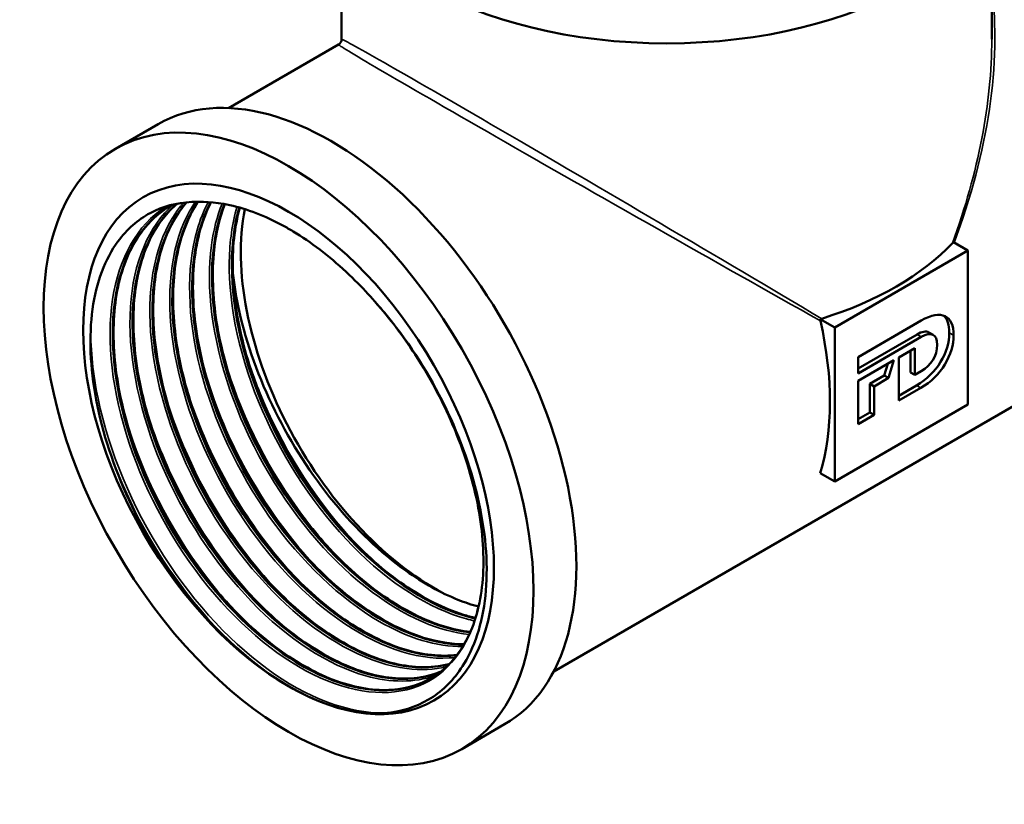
# Model space of a CAD drawing. Header units: millimetres. Extents: x 0 to 775, y -69 to 420.
# Tile 3 of 7: x 162 to 243, y 120 to 184. Entities that reach past the tile are written whole.
import ezdxf

# ---------------------------------------------------------------- set-up
doc = ezdxf.new("R2010")
doc.units = ezdxf.units.MM
doc.layers.add('Видимые тонкие (ГОСТ)', color=7, linetype='Continuous', lineweight=35)
doc.layers.add('Видимый контур (ГОСТ)', color=7, linetype='Continuous', lineweight=50)

msp = doc.modelspace()

# ---------------------------------------------------------------- linework, layer by layer
at = {"layer": 'Видимые тонкие (ГОСТ)'}
for p, q in [((236.4348, 157.9771), (236.0813, 158.1812)), ((239.0901, 158.1064), (238.7366, 158.3105)), ((236.3873, 153.7682), (236.0337, 153.9723))]:
    msp.add_line(p, q, dxfattribs=at)
for major_axis, ratio, start_param, end_param in [((19.3544, 32.9161), 0.5719801, 5.0080658, 5.6480911), ((-26.7497, 15.734), 0.0080179, 4.2200912, 6.2879013), ((18.829, 33.2195), 0.5719801, 4.9962288, 5.4932426), ((27.0009, -15.2989), 0.0080179, 3.1368766, 5.2046868)]:
    msp.add_ellipse((215.484, 166.7176), major_axis=major_axis, ratio=ratio, start_param=start_param, end_param=end_param, dxfattribs=at)
for points, knots in [([(192.2538, 159.9776), (195.1027, 156.5316), (197.4348, 152.3674), (198.8438, 148.2331), (200.2527, 144.0993), (200.7322, 140.0148), (200.2064, 136.7137), (199.6807, 133.4129), (198.1525, 130.9107), (195.9038, 129.659), (193.6552, 128.4073), (190.6971, 128.4117), (187.5662, 129.6769), (184.4355, 130.942), (181.1469, 133.462), (178.2962, 136.793), (175.4456, 140.1238), (173.0463, 144.2502), (171.5353, 148.4422), (170.0244, 152.634), (169.409, 156.872), (169.8082, 160.4065), (170.2074, 163.9408), (171.6195, 166.7554), (173.8022, 168.3543), (173.9777, 168.4829), (174.1582, 168.6036), (174.3432, 168.7163)], [0.5233568, 0.5233568, 0.5233568, 0.5233568, 1.1372971, 1.1372971, 1.1372971, 1.7511844, 1.7511844, 1.7511844, 2.3650194, 2.3650194, 2.3650194, 2.9788029, 2.9788029, 2.9788029, 3.5925355, 3.5925355, 3.5925355, 4.2062181, 4.2062181, 4.2062181, 4.8198512, 4.8198512, 4.8198512, 5.4334357, 5.4334357, 5.4334357, 5.482775, 5.482775, 5.482775, 5.482775]), ([(196.405, 130.1021), (194.7426, 129.5275), (192.7996, 129.5167), (190.7319, 130.0957), (187.6526, 130.9579), (184.3116, 133.1242), (181.3206, 136.2096), (178.3304, 139.2942), (175.7044, 143.2829), (173.9253, 147.4629), (172.1466, 151.6418), (171.2229, 155.9922), (171.3302, 159.7365), (171.4374, 163.4798), (172.5748, 166.5997), (174.5472, 168.5406), (174.6612, 168.6527), (174.7779, 168.7608), (174.8972, 168.865)], [8.7463973, 8.7463973, 8.7463973, 8.7463973, 9.1608954, 9.1608954, 9.1608954, 9.7781571, 9.7781571, 9.7781571, 10.3952437, 10.3952437, 10.3952437, 11.0121584, 11.0121584, 11.0121584, 11.6289042, 11.6289042, 11.6289042, 11.664535, 11.664535, 11.664535, 11.664535]), ([(197.3446, 130.8418), (196.341, 130.5956), (195.2504, 130.5397), (194.1006, 130.6846), (191.1506, 131.0563), (187.8251, 132.7482), (184.7298, 135.4623), (181.6353, 138.1758), (178.7858, 141.8984), (176.7016, 145.9684), (174.6179, 150.0375), (173.3091, 154.4349), (173.0194, 158.3783), (172.7298, 162.3208), (173.4603, 165.7911), (175.0897, 168.1733), (175.2928, 168.4703), (175.5098, 168.7502), (175.7399, 169.0126)], [15.0860453, 15.0860453, 15.0860453, 15.0860453, 15.3260012, 15.3260012, 15.3260012, 15.9416491, 15.9416491, 15.9416491, 16.5571522, 16.5571522, 16.5571522, 17.1725134, 17.1725134, 17.1725134, 17.7877356, 17.7877356, 17.7877356, 17.864441, 17.864441, 17.864441, 17.864441]), ([(198.0727, 131.6134), (197.9128, 131.5933), (197.751, 131.5778), (197.5875, 131.567), (194.8297, 131.3845), (191.5752, 132.5202), (188.4148, 134.7768), (185.2549, 137.033), (182.2041, 140.3994), (179.8164, 144.2803), (177.4291, 148.1606), (175.7161, 152.5374), (174.9926, 156.635), (174.2692, 160.7319), (174.5386, 164.5308), (175.7622, 167.3595), (176.0313, 167.9818), (176.3464, 168.5565), (176.7034, 169.0801)], [21.4398777, 21.4398777, 21.4398777, 21.4398777, 21.4763168, 21.4763168, 21.4763168, 22.090649, 22.090649, 22.090649, 22.7048658, 22.7048658, 22.7048658, 23.31897, 23.31897, 23.31897, 23.9329646, 23.9329646, 23.9329646, 24.0680334, 24.0680334, 24.0680334, 24.0680334]), ([(198.6947, 132.4957), (196.58, 132.4852), (194.2105, 133.1922), (191.8278, 134.5711), (188.6376, 136.4174), (185.4392, 139.4594), (182.8184, 143.1549), (180.199, 146.8483), (178.1693, 151.1771), (177.104, 155.3679), (176.0392, 159.5565), (175.9431, 163.5876), (176.8425, 166.7423), (177.0812, 167.5794), (177.3897, 168.3538), (177.7619, 169.0579)], [27.7981346, 27.7981346, 27.7981346, 27.7981346, 28.259001, 28.259001, 28.259001, 28.8760864, 28.8760864, 28.8760864, 29.4928309, 29.4928309, 29.4928309, 30.1092466, 30.1092466, 30.1092466, 30.2728233, 30.2728233, 30.2728233, 30.2728233]), ([(199.229, 133.4963), (198.0096, 133.6222), (196.7244, 133.9673), (195.4128, 134.5307), (192.2693, 135.881), (188.989, 138.4795), (186.1673, 141.8676), (183.3465, 145.2545), (180.9972, 149.4148), (179.548, 153.6119), (178.0993, 157.8075), (177.5571, 162.0204), (178.0274, 165.5051), (178.195, 166.7467), (178.4909, 167.8938), (178.9036, 168.9245)], [34.1596778, 34.1596778, 34.1596778, 34.1596778, 34.4159594, 34.4159594, 34.4159594, 35.030175, 35.030175, 35.030175, 35.6441686, 35.6441686, 35.6441686, 36.2579515, 36.2579515, 36.2579515, 36.4766509, 36.4766509, 36.4766509, 36.4766509]), ([(199.6781, 134.6231), (199.4626, 134.6688), (199.2455, 134.7211), (199.0269, 134.78), (195.9698, 135.6044), (192.6455, 137.7218), (189.6568, 140.7597), (186.6702, 143.7955), (184.0329, 147.7364), (182.2246, 151.8854), (180.4045, 156.0617), (179.4335, 160.4292), (179.4966, 164.2052), (179.5235, 165.8165), (179.7387, 167.3168), (180.1276, 168.6621)], [40.5246765, 40.5246765, 40.5246765, 40.5246765, 40.5685966, 40.5685966, 40.5685966, 41.1828175, 41.1828175, 41.1828175, 41.796605, 41.796605, 41.796605, 42.4144348, 42.4144348, 42.4144348, 42.6780737, 42.6780737, 42.6780737, 42.6780737]), ([(192.814, 127.0859), (189.9373, 126.844), (186.5383, 127.9596), (183.2143, 130.2448), (179.8905, 132.5298), (176.6564, 135.9746), (174.0805, 139.9882), (171.5048, 144.0015), (169.5988, 148.5662), (168.7011, 152.898), (168.2881, 154.8905), (168.0894, 156.8298), (168.1039, 158.6476)], [2.6156521, 2.6156521, 2.6156521, 2.6156521, 3.2198195, 3.2198195, 3.2198195, 3.8239355, 3.8239355, 3.8239355, 4.4280009, 4.4280009, 4.4280009, 4.7058596, 4.7058596, 4.7058596, 4.7058596]), ([(190.2468, 140.6075), (189.9696, 140.892), (189.6951, 141.1837), (189.4238, 141.4823), (186.3657, 144.8494), (183.729, 149.0857), (181.9785, 153.4646), (181.4874, 154.693), (181.0667, 155.9312), (180.7198, 157.162)], [47.47560943, 47.47560943, 47.47560943, 47.47560943, 47.52916653, 47.52916653, 47.52916653, 48.13295543, 48.13295543, 48.13295543, 48.30234365, 48.30234365, 48.30234365, 48.30234365]), ([(188.6139, 139.6683), (187.3785, 140.9362), (186.1973, 142.3435), (185.1067, 143.8569), (182.419, 147.5866), (180.2926, 151.9449), (179.0818, 156.2192)], [41.19242412, 41.19242412, 41.19242412, 41.19242412, 41.43106353, 41.43106353, 41.43106353, 42.01915834, 42.01915834, 42.01915834, 42.01915834]), ([(186.9793, 138.722), (184.592, 141.1806), (182.4101, 144.1664), (180.6721, 147.3875), (179.2977, 149.9346), (178.2046, 152.622), (177.4522, 155.2754)], [34.90923882, 34.90923882, 34.90923882, 34.90923882, 35.37090565, 35.37090565, 35.37090565, 35.73597303, 35.73597303, 35.73597303, 35.73597303]), ([(185.3436, 137.7766), (185.0918, 138.0349), (184.8423, 138.2992), (184.5955, 138.5693), (181.3989, 142.0667), (178.6577, 146.5168), (176.8952, 151.0925), (176.4801, 152.1701), (176.1197, 153.2535), (175.8161, 154.3311)], [28.62605351, 28.62605351, 28.62605351, 28.62605351, 28.67469043, 28.67469043, 28.67469043, 29.30446688, 29.30446688, 29.30446688, 29.45278772, 29.45278772, 29.45278772, 29.45278772]), ([(183.711, 136.8376), (182.2132, 138.3763), (180.795, 140.1197), (179.5199, 142.0052), (177.1525, 145.5061), (175.288, 149.4835), (174.1793, 153.3885)], [22.3428682, 22.3428682, 22.3428682, 22.3428682, 22.63226641, 22.63226641, 22.63226641, 23.16960242, 23.16960242, 23.16960242, 23.16960242]), ([(182.0754, 135.8898), (179.3954, 138.6494), (176.978, 142.0791), (175.1496, 145.7507), (174.0613, 147.936), (173.1841, 150.2022), (172.5496, 152.4442)], [16.0596829, 16.0596829, 16.0596829, 16.0596829, 16.57794694, 16.57794694, 16.57794694, 16.88641711, 16.88641711, 16.88641711, 16.88641711]), ([(180.4408, 134.9478), (179.7978, 135.6069), (179.1697, 136.3044), (178.5617, 137.0361), (175.5837, 140.62), (173.1017, 145.0095), (171.5599, 149.4405), (171.3208, 150.1276), (171.1044, 150.8153), (170.9113, 151.5006)], [9.77649759, 9.77649759, 9.77649759, 9.77649759, 9.90067975, 9.90067975, 9.90067975, 10.50891189, 10.50891189, 10.50891189, 10.6032318, 10.6032318, 10.6032318, 10.6032318]), ([(184.4197, 129.2127), (181.0727, 131.1943), (177.7302, 134.3922), (174.9781, 138.2597), (172.5618, 141.6552), (170.61, 145.5541), (169.38, 149.4315)], [3.1387315, 3.1387315, 3.1387315, 3.1387315, 3.7421596, 3.7421596, 3.7421596, 4.271954, 4.271954, 4.271954, 4.271954])]:
    msp.add_open_spline(points, degree=3, knots=knots, dxfattribs=at)
at = {"layer": 'Видимый контур (ГОСТ)'}
for p, q in [((188.734, 192.8924), (188.734, 182.4504)), ((242.234, 192.8924), (242.234, 182.4504)), ((188.484, 182.0174), (179.441, 176.7964)), ((173.6495, 175.4734), (170.1213, 173.4364)), ((239.0757, 165.7527), (240.2681, 165.0642)), ((240.2681, 165.0642), (229.3079, 158.7364)), ((240.2681, 152.4085), (240.2681, 165.0642)), ((255.7291, 159.0649), (206.191, 130.4641)), ((228.1156, 159.4248), (229.3079, 158.7364)), ((231.231, 156.314), (236.415, 159.307)), ((229.3079, 158.7364), (229.3079, 146.0807)), ((236.0813, 158.1812), (231.231, 155.3809)), ((236.4348, 157.9771), (231.231, 154.9726)), ((237.4155, 158.133), (237.0619, 158.3372)), ((234.5852, 156.2817), (235.8996, 157.0406)), ((235.546, 156.8364), (235.546, 155.0476)), ((235.8996, 157.0406), (235.8996, 154.8435)), ((231.231, 154.9726), (231.231, 156.314)), ((231.231, 154.3451), (234.1764, 156.0457)), ((233.6728, 155.7549), (233.3818, 154.7949)), ((234.1764, 156.0457), (233.7353, 154.5908)), ((234.5852, 152.7278), (234.5852, 156.2817)), ((233.3818, 154.7949), (232.1914, 154.1076)), ((233.7353, 154.5908), (233.3818, 154.7949)), ((235.8996, 154.8435), (235.546, 155.0476)), ((235.8996, 154.8435), (236.4348, 155.1525)), ((231.231, 150.7912), (231.231, 154.3451)), ((232.5449, 153.9035), (232.1914, 154.1076)), ((232.1914, 154.1076), (232.1914, 151.7539)), ((233.7353, 154.5908), (232.5449, 153.9035)), ((236.0337, 153.9723), (234.5852, 153.136)), ((232.5449, 153.9035), (232.5449, 151.5498)), ((236.3873, 153.7682), (234.5852, 152.7278)), ((229.3079, 146.0807), (240.2681, 152.4085)), ((232.1914, 151.7539), (231.231, 151.1994)), ((232.5449, 151.5498), (231.231, 150.7912)), ((232.5449, 151.5498), (232.1914, 151.7539)), ((228.1078, 146.7736), (229.3079, 146.0807)), ((202.1495, 126.11), (198.6213, 124.073))]:
    msp.add_line(p, q, dxfattribs=at)
msp.add_arc((188.234, 182.4504), 0.5, 300, 0, dxfattribs=at)
for centre, major_axis, start_param, end_param in [((246.5967, 184.6806), (14.25, -24.6817), 0, 2.6546371), ((215.484, 198.5695), (28.5, 0), 3.1415927, 6.2831853), ((187.8995, 150.7917), (14.25, -24.6817), 0, 3.1415927), ((196.3921, 155.6949), (11.275, -19.5289), 3.7207903, 5.5390269), ((184.3713, 148.7547), (-11.0939, 19.2153), 5.4742534, 5.5270432), ((215.484, 173.0455), (-26.75, 0), 2.0678101, 2.6445788), ((210.0039, 163.5537), (13.375, -23.1662), 0.4914643, 1.0737825)]:
    msp.add_ellipse(centre, major_axis=major_axis, ratio=0.5773503, start_param=start_param, end_param=end_param, dxfattribs=at)
for major_axis in [(-14.25, 24.6817), (-11.95, 20.698), (-11.95, 20.698)]:
    msp.add_ellipse((184.3713, 148.7547), major_axis=major_axis, ratio=0.5773503, dxfattribs=at)
for points, knots in [([(176.012, 136.7311), (174.1563, 139.1159), (172.5393, 141.7666), (169.9849, 147.2747), (169.0643, 150.0768), (168.0394, 155.4629), (167.9355, 157.9975), (168.5562, 162.466), (169.2652, 164.3638), (171.0704, 166.8243), (171.9628, 167.6086), (174.0157, 168.7022), (175.1647, 169.0105), (176.4107, 169.0723)], [0, 0, 0, 0, 0.9234446, 0.9234446, 1.8363703, 1.8363703, 2.7387748, 2.7387748, 3.6306553, 3.6306553, 4.2379281, 4.2379281, 4.840166, 4.840166, 4.840166, 4.840166]), ([(174.7819, 168.838), (174.7564, 168.8237), (174.731, 168.8092), (174.7057, 168.7946), (172.3789, 167.4533), (170.7767, 164.8687), (170.1758, 161.4974), (169.571, 158.1045), (169.9833, 153.9305), (171.3284, 149.7246), (172.6705, 145.528), (174.9345, 141.3195), (177.703, 137.8516), (180.4662, 134.3903), (183.7186, 131.6828), (186.8669, 130.2095), (190.0102, 128.7386), (193.0348, 128.5046), (195.39, 129.5438), (195.7284, 129.6931), (196.0527, 129.8685), (196.362, 130.0689)], [-5.504858, -5.504858, -5.504858, -5.504858, -5.4981672, -5.4981672, -5.4981672, -4.8836265, -4.8836265, -4.8836265, -4.2651747, -4.2651747, -4.2651747, -3.648094, -3.648094, -3.648094, -3.0321905, -3.0321905, -3.0321905, -2.4172741, -2.4172741, -2.4172741, -2.3289373, -2.3289373, -2.3289373, -2.3289373]), ([(196.0781, 129.8948), (195.8163, 129.7432), (195.5446, 129.6085), (195.2636, 129.4916), (192.8842, 128.5018), (189.8456, 128.7875), (186.7003, 130.3031), (183.5553, 131.8186), (180.3185, 134.557), (177.578, 138.0344), (174.8376, 141.5116), (172.6064, 145.7115), (171.2923, 149.8895), (169.9784, 154.0671), (169.588, 158.2034), (170.2003, 161.565), (170.8081, 164.9021), (172.4042, 167.4571), (174.7085, 168.7958)], [8.6400135, 8.6400135, 8.6400135, 8.6400135, 8.7125945, 8.7125945, 8.7125945, 9.3271315, 9.3271315, 9.3271315, 9.9416184, 9.9416184, 9.9416184, 10.5560557, 10.5560557, 10.5560557, 11.1704443, 11.1704443, 11.1704443, 11.7803677, 11.7803677, 11.7803677, 11.7803677]), ([(174.3953, 168.605), (173.2027, 167.8373), (172.2016, 166.71), (170.7546, 163.9321), (170.2787, 162.2602), (169.8847, 158.5924), (169.9548, 156.5554), (170.616, 152.3624), (171.2144, 150.1544), (172.8572, 145.8374), (173.9226, 143.6747), (176.38, 139.664), (177.8027, 137.7661), (180.819, 134.4699), (182.4502, 133.0303), (185.7074, 130.7831), (187.3741, 129.9467), (190.5266, 128.9685), (192.0509, 128.8136), (194.2624, 129.1133), (195.0617, 129.3614), (195.7864, 129.7343)], [0, 0, 0, 0, 0.7331846, 0.7331846, 1.4485697, 1.4485697, 2.1553628, 2.1553628, 2.8610685, 2.8610685, 3.5678382, 3.5678382, 4.2752305, 4.2752305, 4.9824594, 4.9824594, 5.6887573, 5.6887573, 6.3942047, 6.3942047, 6.8367914, 6.8367914, 6.8367914, 6.8367914]), ([(196.86, 130.4209), (194.7208, 129.5515), (192.0612, 129.6876), (189.2666, 130.8314), (186.1294, 132.1153), (182.8373, 134.6633), (179.9944, 138.0207), (177.1523, 141.3771), (174.773, 145.5268), (173.2955, 149.7263), (171.8184, 153.9248), (171.2499, 158.1532), (171.7021, 161.6546), (172.1078, 164.7953), (173.3333, 167.3378), (175.1941, 168.9269)], [14.9990114, 14.9990114, 14.9990114, 14.9990114, 15.5493973, 15.5493973, 15.5493973, 16.1672816, 16.1672816, 16.1672816, 16.7849938, 16.7849938, 16.7849938, 17.4025367, 17.4025367, 17.4025367, 17.9564691, 17.9564691, 17.9564691, 17.9564691]), ([(175.1877, 168.9266), (175.1345, 168.8816), (175.0818, 168.8358), (175.0297, 168.7892), (172.9982, 166.9739), (171.7741, 163.9759), (171.5667, 160.3259), (171.3593, 156.6771), (172.1687, 152.3936), (173.8406, 148.2356), (175.512, 144.0789), (178.0373, 140.0667), (180.956, 136.9102), (183.8944, 133.7323), (187.2176, 131.437), (190.3145, 130.434), (192.7222, 129.6541), (194.984, 129.6581), (196.8526, 130.4185)], [-11.6740812, -11.6740812, -11.6740812, -11.6740812, -11.6583001, -11.6583001, -11.6583001, -11.0435263, -11.0435263, -11.0435263, -10.4289622, -10.4289622, -10.4289622, -9.8145963, -9.8145963, -9.8145963, -9.1960601, -9.1960601, -9.1960601, -8.7151857, -8.7151857, -8.7151857, -8.7151857]), ([(175.1979, 168.9286), (174.3679, 168.2185), (173.6586, 167.3131), (172.389, 164.8758), (171.9131, 163.2038), (171.5191, 159.536), (171.5892, 157.4991), (172.2504, 153.306), (172.8488, 151.098), (174.4916, 146.781), (175.557, 144.6184), (178.0144, 140.6076), (179.4371, 138.7097), (182.4534, 135.4135), (184.0846, 133.9739), (187.3419, 131.7267), (189.0085, 130.8904), (192.161, 129.9122), (193.6853, 129.7572), (195.6832, 130.028), (196.2922, 130.189), (196.8624, 130.4213)], [0.1775882, 0.1775882, 0.1775882, 0.1775882, 0.7331846, 0.7331846, 1.4485697, 1.4485697, 2.1553628, 2.1553628, 2.8610685, 2.8610685, 3.5678382, 3.5678382, 4.2752305, 4.2752305, 4.9824594, 4.9824594, 5.6887573, 5.6887573, 6.3942047, 6.3942047, 6.7259073, 6.7259073, 6.7259073, 6.7259073]), ([(175.9764, 169.0397), (175.8307, 168.8756), (175.6902, 168.7044), (175.5552, 168.5262), (173.8374, 166.2604), (173.0042, 162.8799), (173.1962, 158.989), (173.3882, 155.1), (174.6031, 150.7195), (176.6124, 146.631), (178.6206, 142.5446), (181.4127, 138.7692), (184.4764, 135.9788), (187.5385, 133.1897), (190.8573, 131.3977), (193.8262, 130.9194), (195.161, 130.7044), (196.4222, 130.7553), (197.5664, 131.0581)], [-17.8687163, -17.8687163, -17.8687163, -17.8687163, -17.820158, -17.820158, -17.820158, -17.2026388, -17.2026388, -17.2026388, -16.5854479, -16.5854479, -16.5854479, -15.9685732, -15.9685732, -15.9685732, -15.3520028, -15.3520028, -15.3520028, -15.0747915, -15.0747915, -15.0747915, -15.0747915]), ([(197.5726, 131.0637), (196.0753, 130.6728), (194.3781, 130.7123), (192.5839, 131.2003), (189.5312, 132.0307), (186.2127, 134.1559), (183.234, 137.1995), (180.2561, 140.2424), (177.6322, 144.1891), (175.8433, 148.3363), (174.0548, 152.4826), (173.1095, 156.8099), (173.1867, 160.5469), (173.2596, 164.0767), (174.2447, 167.0643), (175.9837, 169.0408)], [21.3586212, 21.3586212, 21.3586212, 21.3586212, 21.7208563, 21.7208563, 21.7208563, 22.337155, 22.337155, 22.337155, 22.9533118, 22.9533118, 22.9533118, 23.5693294, 23.5693294, 23.5693294, 24.1511926, 24.1511926, 24.1511926, 24.1511926]), ([(175.9941, 169.0421), (175.5173, 168.4979), (175.0956, 167.8778), (174.0234, 165.8194), (173.5475, 164.1474), (173.1535, 160.4796), (173.2236, 158.4427), (173.8848, 154.2496), (174.4832, 152.0417), (176.126, 147.7246), (177.1914, 145.562), (179.6488, 141.5512), (181.0715, 139.6534), (184.0879, 136.3571), (185.719, 134.9175), (188.9763, 132.6703), (190.6429, 131.834), (193.7954, 130.8558), (195.3197, 130.7009), (196.9866, 130.9267), (197.2876, 130.9858), (197.5806, 131.0617)], [0.3751839, 0.3751839, 0.3751839, 0.3751839, 0.7331846, 0.7331846, 1.4485697, 1.4485697, 2.1553628, 2.1553628, 2.8610685, 2.8610685, 3.5678382, 3.5678382, 4.2752305, 4.2752305, 4.9824594, 4.9824594, 5.6887573, 5.6887573, 6.3942047, 6.3942047, 6.5540672, 6.5540672, 6.5540672, 6.5540672]), ([(176.9152, 169.0856), (176.7231, 168.8049), (176.5433, 168.5091), (176.3764, 168.1988), (174.9692, 165.5816), (174.4891, 161.9418), (175.0125, 157.925), (175.5358, 153.9089), (177.0595, 149.5347), (179.3017, 145.579), (181.5434, 141.6241), (184.4925, 138.106), (187.6123, 135.6482), (190.7315, 133.1908), (194.0065, 131.8047), (196.8423, 131.7321), (197.315, 131.72), (197.7751, 131.7444), (198.2206, 131.8042)], [-24.0694381, -24.0694381, -24.0694381, -24.0694381, -23.9965278, -23.9965278, -23.9965278, -23.3816287, -23.3816287, -23.3816287, -22.7668393, -22.7668393, -22.7668393, -22.1521566, -22.1521566, -22.1521566, -21.5375778, -21.5375778, -21.5375778, -21.4351406, -21.4351406, -21.4351406, -21.4351406]), ([(198.2248, 131.8131), (197.5337, 131.721), (196.808, 131.7133), (196.0556, 131.7932), (193.1422, 132.1025), (189.8421, 133.7237), (186.7555, 136.3723), (183.6695, 139.0204), (180.8117, 142.6832), (178.7028, 146.711), (176.5943, 150.7379), (175.2446, 155.111), (174.9046, 159.0535), (174.5647, 162.9954), (175.236, 166.4886), (176.8081, 168.9141), (176.8458, 168.9723), (176.8841, 169.0299), (176.9228, 169.0868)], [27.7189791, 27.7189791, 27.7189791, 27.7189791, 27.8778084, 27.8778084, 27.8778084, 28.49282, 28.49282, 28.49282, 29.107719, 29.107719, 29.107719, 29.7225084, 29.7225084, 29.7225084, 30.3371911, 30.3371911, 30.3371911, 30.3519444, 30.3519444, 30.3519444, 30.3519444]), ([(176.9377, 169.087), (176.7349, 168.786), (176.5461, 168.4683), (175.6579, 166.763), (175.182, 165.0911), (174.7879, 161.4233), (174.858, 159.3863), (175.5193, 155.1933), (176.1176, 152.9853), (177.7604, 148.6682), (178.8258, 146.5056), (181.2832, 142.4948), (182.7059, 140.597), (185.7223, 137.3007), (187.3534, 135.8612), (190.6107, 133.6139), (192.2773, 132.7776), (195.3994, 131.8088), (196.8953, 131.6506), (198.2342, 131.8183)], [0.5593285, 0.5593285, 0.5593285, 0.5593285, 0.7331846, 0.7331846, 1.4485697, 1.4485697, 2.1553628, 2.1553628, 2.8610685, 2.8610685, 3.5678382, 3.5678382, 4.2752305, 4.2752305, 4.9824594, 4.9824594, 5.6887573, 5.6887573, 6.3805918, 6.3805918, 6.3805918, 6.3805918]), ([(198.8099, 132.6811), (196.1261, 132.6615), (193.0217, 133.8369), (190.0144, 136.0281), (186.8586, 138.3275), (183.825, 141.7346), (181.4702, 145.6405), (179.1168, 149.5442), (177.453, 153.9279), (176.7882, 158.0071), (176.1237, 162.0842), (176.4607, 165.8381), (177.7481, 168.5986), (177.819, 168.7506), (177.8927, 168.8996), (177.9693, 169.0455)], [34.0807299, 34.0807299, 34.0807299, 34.0807299, 34.6691897, 34.6691897, 34.6691897, 35.2867089, 35.2867089, 35.2867089, 35.9038998, 35.9038998, 35.9038998, 36.5207745, 36.5207745, 36.5207745, 36.5547524, 36.5547524, 36.5547524, 36.5547524]), ([(177.9619, 169.044), (177.6904, 168.5296), (177.4533, 167.9773), (177.2531, 167.3898), (176.2257, 164.3745), (176.1757, 160.4462), (177.1025, 156.305), (178.0291, 152.1646), (179.9274, 147.8307), (182.4471, 144.0759), (184.9662, 140.3218), (188.0942, 137.164), (191.2603, 135.1636), (193.8679, 133.516), (196.4911, 132.6598), (198.8047, 132.6755)], [-30.2722424, -30.2722424, -30.2722424, -30.2722424, -30.1521927, -30.1521927, -30.1521927, -29.536036, -29.536036, -29.536036, -28.9200183, -28.9200183, -28.9200183, -28.3041367, -28.3041367, -28.3041367, -27.7968767, -27.7968767, -27.7968767, -27.7968767]), ([(176.4107, 169.0723), (177.1474, 169.1088), (178.2031, 169.0982), (180.9671, 168.4963), (182.4319, 167.9341), (183.9124, 167.1283)], [0, 0, 0, 0, 0.35564551, 0.35564551, 0.73012489, 0.73012489, 0.73012489, 0.73012489]), ([(177.989, 169.0441), (177.2843, 167.6787), (176.8147, 166.0193), (176.4223, 162.3669), (176.4924, 160.3299), (177.1537, 156.1369), (177.752, 153.9289), (179.3948, 149.6119), (180.4603, 147.4492), (182.9176, 143.4385), (184.3404, 141.5406), (187.3567, 138.2444), (188.9878, 136.8048), (192.2451, 134.5576), (193.9118, 133.7212), (196.6413, 132.8743), (197.7664, 132.6954), (198.8195, 132.6972)], [0.7391592, 0.7391592, 0.7391592, 0.7391592, 1.4485697, 1.4485697, 2.1553628, 2.1553628, 2.8610685, 2.8610685, 3.5678382, 3.5678382, 4.2752305, 4.2752305, 4.9824594, 4.9824594, 5.6887573, 5.6887573, 6.2048223, 6.2048223, 6.2048223, 6.2048223]), ([(179.0971, 168.8923), (178.8123, 168.1768), (178.5844, 167.4048), (178.4178, 166.5829), (177.7422, 163.2507), (178.0772, 159.1151), (179.3526, 154.917), (180.6276, 150.72), (182.8362, 146.4802), (185.5703, 142.9569), (188.3037, 139.4345), (191.549, 136.6447), (194.7117, 135.0849), (196.2929, 134.3051), (197.8495, 133.8345), (199.3114, 133.6798)], [-36.4744186, -36.4744186, -36.4744186, -36.4744186, -36.3220661, -36.3220661, -36.3220661, -35.704354, -35.704354, -35.704354, -35.086811, -35.086811, -35.086811, -34.4694341, -34.4694341, -34.4694341, -34.1607824, -34.1607824, -34.1607824, -34.1607824]), ([(199.316, 133.6876), (197.4845, 133.8861), (195.5043, 134.5812), (193.5171, 135.7446), (190.3555, 137.5957), (187.1915, 140.6239), (184.6006, 144.2932), (182.0106, 147.9612), (180.0056, 152.2529), (178.9534, 156.4067), (177.9016, 160.5592), (177.8072, 164.5546), (178.6965, 167.6848), (178.8155, 168.1035), (178.9519, 168.5064), (179.1052, 168.8926)], [40.4446575, 40.4446575, 40.4446575, 40.4446575, 40.8310476, 40.8310476, 40.8310476, 41.4458214, 41.4458214, 41.4458214, 42.0603855, 42.0603855, 42.0603855, 42.6747514, 42.6747514, 42.6747514, 42.7569158, 42.7569158, 42.7569158, 42.7569158]), ([(179.1312, 168.889), (178.6972, 167.7658), (178.399, 166.4968), (178.0567, 163.3105), (178.1268, 161.2736), (178.7881, 157.0805), (179.3864, 154.8725), (181.0292, 150.5555), (182.0947, 148.3929), (184.552, 144.3821), (185.9748, 142.4842), (188.9911, 139.188), (190.6222, 137.7484), (193.8795, 135.5012), (195.5462, 134.6649), (197.8739, 133.9426), (198.6129, 133.7855), (199.3279, 133.7047)], [0.9198872, 0.9198872, 0.9198872, 0.9198872, 1.4485697, 1.4485697, 2.1553628, 2.1553628, 2.8610685, 2.8610685, 3.5678382, 3.5678382, 4.2752305, 4.2752305, 4.9824594, 4.9824594, 5.6887573, 5.6887573, 6.0248718, 6.0248718, 6.0248718, 6.0248718]), ([(180.3178, 168.6123), (180.1336, 167.9681), (179.9899, 167.2878), (179.889, 166.5757), (179.3993, 163.1208), (179.9184, 158.9326), (181.3438, 154.7539), (182.7692, 150.5755), (185.094, 146.4259), (187.8933, 143.0408), (190.8333, 139.4857), (194.2824, 136.795), (197.554, 135.4894), (198.2945, 135.1939), (199.025, 134.9696), (199.7383, 134.8164)], [-42.6743748, -42.6743748, -42.6743748, -42.6743748, -42.5477293, -42.5477293, -42.5477293, -41.933292, -41.933292, -41.933292, -41.3189034, -41.3189034, -41.3189034, -40.6736633, -40.6736633, -40.6736633, -40.5276065, -40.5276065, -40.5276065, -40.5276065]), ([(199.7414, 134.8275), (198.8635, 135.0173), (197.9598, 135.314), (197.044, 135.7171), (193.9117, 137.096), (190.6522, 139.7141), (187.8575, 143.1089), (185.045, 146.5252), (182.7171, 150.7125), (181.3044, 154.9189), (179.8949, 159.1159), (179.4035, 163.3122), (179.9283, 166.7574), (180.0266, 167.4028), (180.1605, 168.0212), (180.3282, 168.6096)], [46.8115089, 46.8115089, 46.8115089, 46.8115089, 46.9911805, 46.9911805, 46.9911805, 47.6057212, 47.6057212, 47.6057212, 48.2241731, 48.2241731, 48.2241731, 48.8412537, 48.8412537, 48.8412537, 48.9568477, 48.9568477, 48.9568477, 48.9568477]), ([(180.3606, 168.6022), (180.1415, 167.8098), (179.9822, 166.9633), (179.6911, 164.2541), (179.7612, 162.2172), (180.4225, 158.0241), (181.0208, 155.8162), (182.6636, 151.4991), (183.7291, 149.3365), (186.1864, 145.3257), (187.6092, 143.4279), (190.6255, 140.1316), (192.2566, 138.692), (195.5139, 136.4448), (197.1806, 135.6085), (199.092, 135.0154), (199.424, 134.9267), (199.7526, 134.8531)], [1.1048845, 1.1048845, 1.1048845, 1.1048845, 1.4485697, 1.4485697, 2.1553628, 2.1553628, 2.8610685, 2.8610685, 3.5678382, 3.5678382, 4.2752305, 4.2752305, 4.9824594, 4.9824594, 5.6887573, 5.6887573, 5.8384515, 5.8384515, 5.8384515, 5.8384515]), ([(184.7405, 166.6529), (186.2209, 165.759), (187.6869, 164.6389), (190.4559, 162.0647), (191.5148, 160.8613), (192.2538, 159.9776)], [0.0516328, 0.0516328, 0.0516328, 0.0516328, 0.680646, 0.680646, 1.2782433, 1.2782433, 1.2782433, 1.2782433]), ([(179.7918, 163.2075), (179.9048, 162.1998), (180.0783, 161.166), (180.9195, 157.3807), (181.922, 154.578), (184.5968, 149.1805), (186.2358, 146.6353), (189.9329, 142.137), (191.9506, 140.2205), (195.4568, 137.7234), (196.8928, 136.9231), (198.8792, 136.1277), (199.4464, 135.9376), (200.0052, 135.7876)], [0.5722262, 0.5722262, 0.5722262, 0.5722262, 0.9234446, 0.9234446, 1.8363703, 1.8363703, 2.7387748, 2.7387748, 3.6306553, 3.6306553, 4.2379281, 4.2379281, 4.484163, 4.484163, 4.484163, 4.484163]), ([(196.3632, 130.0674), (197.5017, 130.8002), (198.4481, 131.8936), (199.7864, 134.6084), (200.2074, 136.2494), (200.4917, 139.8548), (200.3664, 141.8587), (199.5965, 145.9872), (198.9431, 148.1628), (197.1915, 152.4164), (196.0708, 154.5472), (193.8002, 158.0396), (192.7007, 159.4921), (191.5378, 160.8127)], [0, 0, 0, 0, 0.735247, 0.735247, 1.4517067, 1.4517067, 2.1582618, 2.1582618, 2.8638909, 2.8638909, 3.5706838, 3.5706838, 4.1149368, 4.1149368, 4.1149368, 4.1149368]), ([(192.2538, 159.9776), (194.0743, 157.8007), (195.6855, 155.3428), (198.3301, 150.1138), (199.3305, 147.3905), (200.5748, 142.0319), (200.7976, 139.4504), (200.4186, 134.7727), (199.811, 132.7281), (198.1398, 129.9731), (197.2799, 129.0585), (195.2505, 127.6989), (194.0881, 127.2638), (192.814, 127.0859)], [0, 0, 0, 0, 0.8761534, 0.8761534, 1.7628201, 1.7628201, 2.6599975, 2.6599975, 3.5676831, 3.5676831, 4.198164, 4.198164, 4.8336705, 4.8336705, 4.8336705, 4.8336705]), ([(228.2385, 159.4699), (228.21, 159.461), (228.1823, 159.4514), (228.1419, 159.4358), (228.1286, 159.4304), (228.1156, 159.4248)], [0, 0, 0, 0, 0.009703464, 0.009703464, 0.01457353, 0.01457353, 0.01457353, 0.01457353]), ([(228.1156, 159.4248), (228.1173, 159.4107), (228.1192, 159.3965), (228.1259, 159.3537), (228.1314, 159.3249), (228.1379, 159.2958)], [0.014532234, 0.014532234, 0.014532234, 0.014532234, 0.019401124, 0.019401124, 0.029102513, 0.029102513, 0.029102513, 0.029102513]), ([(184.4197, 129.2127), (182.6938, 130.2035), (180.9752, 131.5033), (177.8616, 134.462), (176.7408, 135.7944), (176.012, 136.7311)], [0, 0, 0, 0, 0.7322158, 0.7322158, 1.3898152, 1.3898152, 1.3898152, 1.3898152]), ([(192.814, 127.0859), (192.0879, 126.9846), (190.9707, 126.937), (187.8631, 127.5494), (186.1457, 128.2219), (184.4197, 129.2127)], [0, 0, 0, 0, 0.36260665, 0.36260665, 0.76649579, 0.76649579, 0.76649579, 0.76649579])]:
    msp.add_open_spline(points, degree=3, knots=knots, dxfattribs=at)
for points in [[(239.0757, 165.7527), (239.0468, 165.7301), (239.0207, 165.7063), (238.9975, 165.6817)], [(236.415, 159.307), (238.1082, 160.2845), (239.0901, 159.7154), (239.0901, 158.1064)], [(238.2639, 159.7268), (238.5729, 159.4511), (238.7366, 158.9675), (238.7366, 158.3105)], [(238.7366, 158.3105), (238.7366, 156.7168), (237.7404, 154.9577), (236.0337, 153.9723)], [(237.0619, 158.3372), (236.8322, 158.4698), (236.493, 158.4189), (236.0813, 158.1812)], [(239.0901, 158.1064), (239.0901, 156.5127), (238.094, 154.7536), (236.3873, 153.7682)], [(237.7424, 157.3196), (237.7424, 158.204), (237.2206, 158.4307), (236.4348, 157.9771)], [(236.4348, 155.1525), (237.2206, 155.6062), (237.7424, 156.4142), (237.7424, 157.3196)]]:
    msp.add_open_spline(points, degree=3, dxfattribs=at)

doc.saveas('drawing.dxf')
